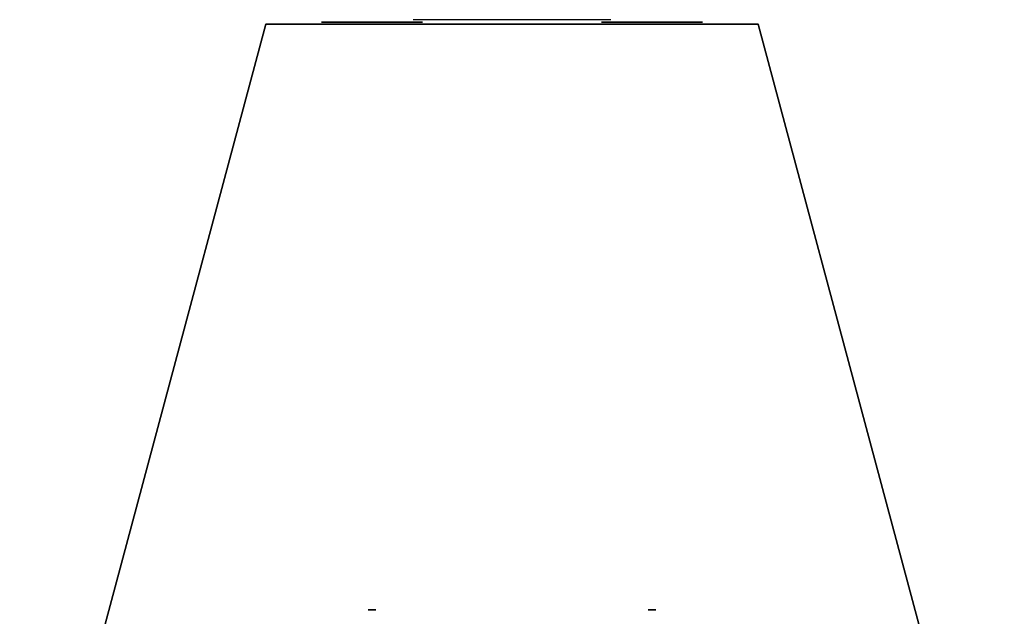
# Model space of a CAD drawing. Extents: x -215 to 215, y -1755 to 257.
# Tile 7 of 7: x -215 to 214, y -3 to 257. Entities that reach past the tile are written whole.
import ezdxf

# ---------------------------------------------------------------- set-up
doc = ezdxf.new("R2010")
doc.units = 0
doc.layers.get('0').update_dxf_attribs({"linetype": 'CONTINUOUS'})
doc.layers.add('KF_LINE_212_6_I_SPEAKDETAI', color=250, linetype='CONTINUOUS')
doc.layers.add('KF_LINE_212_6_I_SPEAKER', color=253, linetype='CONTINUOUS')

# ---------------------------------------------------------------- blocks, each defined once
blk = doc.blocks.new('KF_LINE_212_6_I')
at = {"layer": 'KF_LINE_212_6_I_SPEAKDETAI', "extrusion": (-1, 0, 2e-16)}
for points in [[(-13.5, 61.87), (-15, 62.73), (-16.5, 61.87), (-16.5, 60.13), (-15, 59.27), (-13.5, 60.13)], [(16.5, -60.13), (15, -59.27), (13.5, -60.13), (13.5, -61.87), (15, -62.73), (16.5, -61.87)], [(16.5, 61.87), (15, 62.73), (13.5, 61.87), (13.5, 60.13), (15, 59.27), (16.5, 60.13)]]:
    blk.add_lwpolyline(points, close=True, dxfattribs=at)
for centre, radius in [((0, -61, 256), 22), ((0, 61, 256), 22), ((-15, -61, 256), 5), ((-15, 61, 256), 5), ((0, -61, 256), 4.4), ((0, 61, 256), 4.4), ((15, -61, 256), 5), ((15, 61, 256), 5)]:
    blk.add_circle(centre, radius, dxfattribs=at)
for centre in [(0, -61, 256), (0, 61, 256)]:
    blk.add_arc(centre, 5, 180, 90, dxfattribs=at)
at = {"layer": 'KF_LINE_212_6_I_SPEAKDETAI'}
for points, invisible_edges in [([(-257, -261.5, -35), (-257, -261.5, 35), (-257, -263.84, 40.66), (-257, -263.84, -40.66)], 4), ([(-257, -263.84, -40.66), (-257, -263.84, 40.66), (-257, -269.5, 43), (-257, -269.5, -43)], 5), ([(-257, -384.5, -43), (-257, -269.5, -43), (-257, -269.5, 43), (-257, -384.5, 43)], 10), ([(-257, -390.16, -40.66), (-257, -390.16, 40.66), (-257, -384.5, 43), (-257, -384.5, -43)], 5), ([(-257, -392.5, -35), (-257, -392.5, 35), (-257, -390.16, 40.66), (-257, -390.16, -40.66)], 4)]:
    blk.add_3dface(points, dxfattribs=dict(at, invisible_edges=invisible_edges))
at = {"layer": 'KF_LINE_212_6_I_SPEAKER'}
for points, invisible_edges in [([(-255, 507.5, -107.32), (-255, 507.5, 107.32), (145, 507.5, 214.5), (145, 507.5, -214.5)], 4), ([(-255, -507.5, 107.32), (145, -507.5, 214.5), (145, -507.5, -214.5), (-255, -507.5, -107.32)], 2)]:
    blk.add_3dface(points, dxfattribs=dict(at, invisible_edges=invisible_edges))
for points in [[(145, 507.5, 214.5), (145, -507.5, 214.5), (-255, -507.5, 107.32), (-255, 507.5, 107.32)], [(145, 507.5, -214.5), (-255, 507.5, -107.32), (-255, -507.5, -107.32), (145, -507.5, -214.5)], [(-255, 507.5, 107.32), (-255, 507.5, -107.32), (-255, -507.5, -107.32), (-255, -507.5, 107.32)]]:
    blk.add_3dface(points, dxfattribs=at)

msp = doc.modelspace()

# ---------------------------------------------------------------- block references
at = {"color": 1, "extrusion": (-1, 0, 0)}
msp.add_blockref('KF_LINE_212_6_I', (0, 0), dxfattribs=at)

doc.saveas('drawing.dxf')
